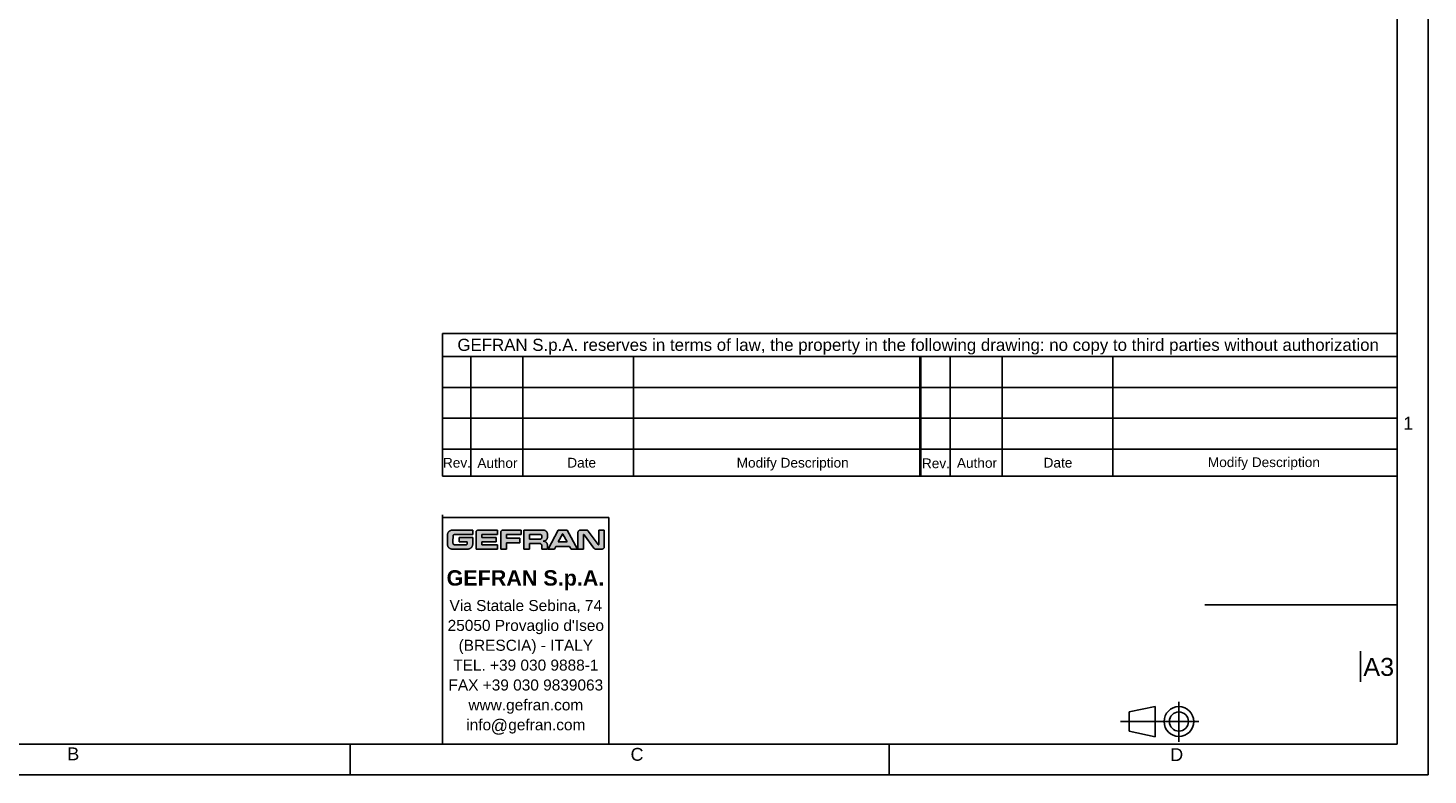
# Model space of a CAD drawing. Header units: millimetres. Extents: x 0 to 420, y 0 to 297.
# Tile 2 of 5: x 147 to 420, y 0 to 146. Entities that reach past the tile are written whole.
import ezdxf

# ---------------------------------------------------------------- set-up
doc = ezdxf.new("R2010")
doc.units = ezdxf.units.MM
doc.header["$LTSCALE"] = 23.1
doc.layers.get('0').update_dxf_attribs({"linetype": 'CONTINUOUS'})
doc.styles.add('TEXTSTYLE_2', font='arial.ttf')
doc.styles.add('TEXTSTYLE_3', font='arial.ttf')
doc.styles.add('TEXTSTYLE_4', font='arialbd.ttf')
doc.styles.add('TEXTSTYLE_5', font='trium.ttf')

msp = doc.modelspace()

# ---------------------------------------------------------------- hatches: boundary and pattern name
at = {"linetype": 'CONTINUOUS'}
h = msp.add_hatch(color=2, dxfattribs=at)
h.paths.add_polyline_path([(251.41414, 46.96884), (251.42409, 46.96974), (251.43403, 46.96884), (251.4435, 46.96618), (251.45233, 46.96182), (251.46031, 46.95586), (251.46717, 46.94844), (251.47251, 46.94007), (252.28279, 45.41608), (250.56506, 45.41608), (251.37559, 46.94007), (251.38109, 46.94864), (251.3878, 46.95585), (251.3958, 46.96181), (251.40466, 46.96618)])
h.paths.add_polyline_path([(247.87684, 45.59431), (247.93551, 45.61496), (247.99254, 45.64001), (248.04763, 45.66935), (248.10048, 45.70284), (248.15077, 45.74029), (248.19818, 45.78148), (248.2359, 45.81916), (248.27715, 45.86654), (248.31465, 45.91679), (248.34819, 45.9696), (248.37758, 46.02466), (248.4027, 46.08167), (248.42341, 46.14032), (248.43963, 46.20036), (248.4513, 46.26153), (248.45836, 46.32362), (248.46076, 46.38644), (248.46076, 46.88536), (248.45842, 46.94832), (248.45143, 47.01055), (248.43982, 47.07184), (248.42366, 47.13199), (248.40302, 47.19074), (248.37798, 47.24782), (248.34867, 47.30294), (248.31522, 47.3558), (248.27782, 47.40608), (248.23668, 47.45347), (248.19893, 47.49128), (248.15164, 47.53246), (248.10148, 47.56988), (248.04876, 47.60334), (247.9938, 47.63266), (247.9369, 47.6577), (247.87833, 47.67833), (247.81837, 47.69449), (247.75725, 47.70609), (247.6952, 47.71308), (247.63239, 47.71542), (243.85547, 47.71542), (243.85547, 43.99252), (244.95118, 43.99252), (244.95118, 45.09056), (246.93352, 45.09056), (246.97887, 45.08823), (247.02339, 45.08128), (247.0668, 45.06979), (247.10877, 45.05384), (247.14892, 45.03356), (247.18687, 45.00915), (247.22216, 44.98084), (247.25439, 44.94894), (247.25682, 44.94624), (247.28519, 44.91101), (247.30965, 44.87314), (247.32995, 44.83307), (247.34593, 44.79122), (247.35743, 44.74796), (247.36439, 44.70362), (247.36672, 44.65849), (247.36672, 43.99252), (248.46241, 43.99252), (248.46241, 44.72462), (248.46007, 44.78731), (248.45307, 44.84934), (248.44145, 44.91051), (248.42527, 44.9706), (248.40459, 45.02936), (248.37949, 45.08651), (248.35009, 45.14176), (248.31652, 45.19479), (248.27899, 45.24528), (248.23769, 45.29291), (248.19817, 45.33246), (248.15059, 45.37378), (248.10016, 45.41133), (248.0472, 45.44489), (247.99204, 45.4743), (247.93498, 45.4994), (247.87631, 45.52007), (247.81631, 45.53625), (247.75523, 45.54787), (247.69328, 45.55486), (247.63066, 45.55721), (247.69349, 45.55955), (247.75559, 45.56654), (247.81678, 45.57815)])
h.paths.add_polyline_path([(229.68341, 47.67561), (229.61808, 47.65367), (229.55417, 47.62704), (229.49192, 47.59579), (229.43163, 47.56003), (229.3736, 47.51988), (229.31814, 47.47553), (229.26558, 47.42719), (229.21624, 47.3751), (229.19404, 47.34914), (229.15003, 47.29211), (229.11005, 47.2322), (229.07429, 47.16979), (229.04297, 47.10522), (229.01621, 47.03885), (228.99413, 46.971), (228.97682, 46.90199), (228.96433, 46.83211), (228.9567, 46.76162), (228.95395, 46.69074), (228.95395, 44.96823), (228.95655, 44.89789), (228.964, 44.82866), (228.97622, 44.76069), (228.99317, 44.69413), (229.01476, 44.62916), (229.04092, 44.56598), (229.07155, 44.50481), (229.10656, 44.44588), (229.1458, 44.38945), (229.18914, 44.33577), (229.23637, 44.2851), (229.28729, 44.23771), (229.34168, 44.19386), (229.35597, 44.18334), (229.41427, 44.14428), (229.47534, 44.10931), (229.53889, 44.0786), (229.60463, 44.05232), (229.67226, 44.03057), (229.74151, 44.01348), (229.81213, 44.00112), (229.88386, 43.99356), (229.95649, 43.99086), (232.88251, 43.99086), (232.95313, 43.99346), (233.02301, 44.00092), (233.09195, 44.0132), (233.15976, 44.03024), (233.22619, 44.052), (233.29099, 44.07838), (233.3539, 44.1093), (233.4146, 44.14461), (233.47282, 44.18416), (233.52823, 44.22776), (233.58054, 44.2752), (233.60129, 44.29598), (233.64866, 44.34835), (233.69218, 44.40383), (233.73165, 44.46209), (233.76688, 44.52285), (233.7977, 44.58579), (233.82399, 44.65063), (233.84565, 44.71709), (233.86261, 44.78492), (233.87479, 44.85388), (233.88216, 44.92377), (233.88466, 44.9944), (233.88452, 44.99683), (233.88399, 45.10194), (233.88415, 45.8617), (233.88466, 46.28767), (231.25767, 46.28767), (231.25767, 45.41608), (232.78895, 45.41608), (232.78895, 45.00685), (232.78655, 44.98079), (232.77943, 44.95579), (232.76776, 44.93244), (232.75186, 44.91149), (232.74318, 44.90281), (232.72223, 44.88691), (232.69888, 44.87524), (232.67388, 44.86812), (232.64782, 44.86572), (230.33245, 44.86524), (230.29525, 44.86766), (230.25883, 44.87488), (230.22365, 44.8868), (230.19022, 44.90328), (230.15912, 44.92406), (230.13099, 44.94874), (230.10646, 44.97677), (230.08601, 45.00752), (230.06993, 45.04043), (230.05845, 45.07498), (230.05166, 45.11072), (230.04968, 45.14731), (230.04978, 45.6271), (230.05069, 46.44582), (230.05135, 46.55611), (230.05148, 46.55854), (230.05391, 46.59587), (230.06112, 46.63227), (230.07301, 46.66735), (230.08943, 46.70061), (230.11014, 46.73152), (230.13289, 46.75759), (230.16073, 46.7823), (230.19143, 46.80303), (230.22444, 46.81945), (230.25923, 46.83133), (230.29536, 46.83854), (230.33245, 46.84096), (233.88466, 46.84136), (233.88466, 47.71542), (229.95466, 47.71542), (229.88572, 47.71273), (229.81742, 47.70517), (229.74993, 47.69279)])
h.paths.add_polyline_path([(234.84325, 47.69581), (234.80244, 47.68073), (234.76326, 47.66154), (234.7261, 47.63842), (234.69136, 47.61156), (234.6746, 47.59643), (234.64429, 47.56451), (234.61743, 47.52979), (234.5943, 47.49265), (234.57512, 47.4535), (234.56004, 47.41272), (234.54918, 47.37064), (234.54262, 47.32756), (234.54043, 47.28375), (234.54043, 43.99164), (238.69917, 43.99164), (238.69917, 44.86323), (235.63614, 44.86323), (235.63614, 45.41608), (238.48746, 45.41608), (238.48746, 46.29265), (235.63614, 46.29265), (235.63614, 46.84301), (238.70249, 46.84301), (238.70249, 47.71542), (234.9723, 47.71542), (234.92846, 47.71322), (234.88536, 47.70667)])
h.paths.add_polyline_path([(259.17718, 44.014), (259.22418, 44.03116), (259.26934, 44.05299), (259.31222, 44.07932), (259.35238, 44.10991), (259.38937, 44.14445), (259.41264, 44.17017), (259.44323, 44.21033), (259.46956, 44.25321), (259.4914, 44.29836), (259.50856, 44.34537), (259.52091, 44.39384), (259.52838, 44.44344), (259.53088, 44.49387), (259.53088, 47.71542), (258.43516, 47.71542), (258.43516, 44.92175), (258.43274, 44.90553), (258.42564, 44.89075), (258.41431, 44.87854), (258.41101, 44.87611), (258.39623, 44.86901), (258.38002, 44.86659), (258.36386, 44.86901), (258.35915, 44.87072), (258.34589, 44.87891), (258.33662, 44.89013), (256.39878, 47.52841), (256.37019, 47.56545), (256.3391, 47.59796), (256.30332, 47.62821), (256.26462, 47.65433), (256.22347, 47.67605), (256.18035, 47.69315), (256.13568, 47.70548), (256.08982, 47.71292), (256.04309, 47.71542), (254.88577, 47.71538), (254.83531, 47.71288), (254.78569, 47.70542), (254.7372, 47.69306), (254.69018, 47.6759), (254.64502, 47.65407), (254.60213, 47.62775), (254.56196, 47.59716), (254.53626, 47.57393), (254.50172, 47.53694), (254.47114, 47.4968), (254.44481, 47.45394), (254.42297, 47.40881), (254.40582, 47.36182), (254.39346, 47.31337), (254.386, 47.26378), (254.3835, 47.21335), (254.3835, 43.99168), (255.47921, 43.99168), (255.47921, 46.78535), (255.48163, 46.80157), (255.48873, 46.81635), (255.49115, 46.81964), (255.50335, 46.83097), (255.51813, 46.83808), (255.53435, 46.8405), (255.55023, 46.83809), (255.56498, 46.83099), (255.5774, 46.81958), (255.57848, 46.81821), (257.50897, 44.19082), (257.53627, 44.15288), (257.54332, 44.14434), (257.5755, 44.11033), (257.61109, 44.08006), (257.64965, 44.05387), (257.69075, 44.03203), (257.73396, 44.01476), (257.77891, 44.0022), (257.82526, 43.99447), (257.87272, 43.99168), (259.02866, 43.99168), (259.0791, 43.99418), (259.12871, 44.00164)])
h.paths.add_polyline_path([(239.67042, 47.69637), (239.63014, 47.68172), (239.59143, 47.66308), (239.55465, 47.6406), (239.52019, 47.61447), (239.49636, 47.59292), (239.46685, 47.56115), (239.44073, 47.52669), (239.41825, 47.48992), (239.3996, 47.45122), (239.38496, 47.41094), (239.37441, 47.36942), (239.36804, 47.32694), (239.3659, 47.28375), (239.3659, 43.99168), (240.46161, 43.99168), (240.46161, 45.25423), (243.09049, 45.25423), (243.09049, 46.12581), (240.46161, 46.12581), (240.46161, 46.83885), (243.30752, 46.83885), (243.30752, 47.71542), (239.79763, 47.71542), (239.75443, 47.71329), (239.71195, 47.70692)])
h.paths.add_polyline_path([(247.12398, 45.96956), (247.10025, 45.96654), (247.07619, 45.96553), (244.95118, 45.96553), (244.95118, 46.84048), (247.07623, 46.84048), (247.10029, 46.83947), (247.12403, 46.83645), (247.14734, 46.83144), (247.17013, 46.82448), (247.19226, 46.8156), (247.2136, 46.80484), (247.23401, 46.79228), (247.25333, 46.778), (247.2714, 46.76209), (247.28002, 46.75347), (247.29593, 46.73539), (247.31021, 46.71606), (247.32277, 46.69565), (247.33353, 46.6743), (247.34241, 46.65215), (247.34937, 46.62936), (247.35438, 46.60603), (247.35739, 46.58229), (247.35841, 46.55822), (247.35841, 46.24863), (247.35739, 46.22444), (247.35438, 46.20059), (247.34938, 46.17718), (247.34242, 46.15431), (247.33355, 46.13211), (247.32281, 46.11071), (247.31027, 46.09026), (247.29601, 46.0709), (247.28014, 46.0528), (247.27128, 46.04392), (247.25321, 46.02801), (247.23391, 46.01372), (247.21351, 46.00116), (247.19218, 45.99041), (247.17006, 45.98153), (247.14729, 45.97456)])
h.paths.add_polyline_path([(249.80149, 43.99086), (250.10605, 44.54784), (252.74181, 44.54784), (253.04634, 43.99086), (254.27561, 43.99086), (252.30118, 47.71542), (250.54667, 47.71542), (248.56055, 43.99086)])

# ---------------------------------------------------------------- linework, layer by layer
at = {"color": 2, "linetype": 'CONTINUOUS'}
for p, q in [((420, 0), (420, 297)), ((228.00618, 86.01578), (414.00618, 86.01578)), ((228.00618, 58.19553), (228.00618, 86.01578)), ((228.00618, 81.52126), (414.00618, 81.52126)), ((233.52784, 58.19553), (233.52784, 81.52126)), ((243.6512, 58.19553), (243.6512, 81.52126)), ((265.22932, 58.19553), (265.22932, 81.52126)), ((320.98653, 81.52126), (320.98653, 58.19553)), ((321.19787, 81.52126), (321.19787, 58.19553)), ((326.92218, 58.19553), (326.92218, 81.52126)), ((337.04555, 58.19553), (337.04555, 81.52126)), ((358.62367, 58.19553), (358.62367, 81.52126)), ((228.00618, 75.51664), (321.00618, 75.51664)), ((321.19787, 75.51664), (414.00618, 75.51664)), ((228.00618, 69.51202), (321.00618, 69.51202)), ((321.19787, 69.51202), (414.00618, 69.51202)), ((228.00618, 63.5074), (321.00618, 63.5074)), ((321.19787, 63.5074), (414.00618, 63.5074)), ((228.9567, 46.76162), (228.95395, 46.69074)), ((228.95395, 46.69074), (228.95395, 44.96823)), ((228.96433, 46.83211), (228.9567, 46.76162)), ((228.97682, 46.90199), (228.96433, 46.83211)), ((228.99413, 46.971), (228.97682, 46.90199)), ((229.01621, 47.03885), (228.99413, 46.971)), ((229.04297, 47.10522), (229.01621, 47.03885)), ((229.07429, 47.16979), (229.04297, 47.10522)), ((229.11005, 47.2322), (229.07429, 47.16979)), ((229.15003, 47.29211), (229.11005, 47.2322)), ((229.19404, 47.34914), (229.15003, 47.29211)), ((229.21624, 47.3751), (229.19404, 47.34914)), ((229.26558, 47.42719), (229.21624, 47.3751)), ((229.31814, 47.47553), (229.26558, 47.42719)), ((229.3736, 47.51988), (229.31814, 47.47553)), ((229.43163, 47.56003), (229.3736, 47.51988)), ((229.49192, 47.59579), (229.43163, 47.56003)), ((229.55417, 47.62704), (229.49192, 47.59579)), ((229.61808, 47.65367), (229.55417, 47.62704)), ((229.68341, 47.67561), (229.61808, 47.65367)), ((229.74993, 47.69279), (229.68341, 47.67561)), ((229.81742, 47.70517), (229.74993, 47.69279)), ((229.88572, 47.71273), (229.81742, 47.70517)), ((229.95466, 47.71542), (229.88572, 47.71273)), ((233.88466, 47.71542), (229.95466, 47.71542)), ((230.04978, 45.6271), (230.05069, 46.44582)), ((230.05069, 46.44582), (230.05135, 46.55611)), ((230.05135, 46.55611), (230.05148, 46.55854)), ((230.05148, 46.55854), (230.05391, 46.59587)), ((230.05391, 46.59587), (230.06112, 46.63227)), ((230.06112, 46.63227), (230.07301, 46.66735)), ((230.07301, 46.66735), (230.08943, 46.70061)), ((230.08943, 46.70061), (230.11014, 46.73152)), ((230.11014, 46.73152), (230.13289, 46.75759)), ((230.13289, 46.75759), (230.16073, 46.7823)), ((230.16073, 46.7823), (230.19143, 46.80303)), ((230.19143, 46.80303), (230.22444, 46.81945)), ((230.22444, 46.81945), (230.25923, 46.83133)), ((230.25923, 46.83133), (230.29536, 46.83854)), ((230.29536, 46.83854), (230.33245, 46.84096)), ((230.33245, 46.84096), (233.88466, 46.84136)), ((233.88466, 46.84136), (233.88466, 47.71542)), ((234.54262, 47.32756), (234.54043, 47.28375)), ((234.54043, 47.28375), (234.54043, 43.99164)), ((234.54918, 47.37064), (234.54262, 47.32756)), ((234.56004, 47.41272), (234.54918, 47.37064)), ((234.57512, 47.4535), (234.56004, 47.41272)), ((234.5943, 47.49265), (234.57512, 47.4535)), ((234.61743, 47.52979), (234.5943, 47.49265)), ((234.64429, 47.56451), (234.61743, 47.52979)), ((234.6746, 47.59643), (234.64429, 47.56451)), ((234.69136, 47.61156), (234.6746, 47.59643)), ((234.7261, 47.63842), (234.69136, 47.61156)), ((234.76326, 47.66154), (234.7261, 47.63842)), ((234.80244, 47.68073), (234.76326, 47.66154)), ((234.84325, 47.69581), (234.80244, 47.68073)), ((234.88536, 47.70667), (234.84325, 47.69581)), ((234.92846, 47.71322), (234.88536, 47.70667)), ((234.9723, 47.71542), (234.92846, 47.71322)), ((238.70249, 47.71542), (234.9723, 47.71542)), ((235.63614, 46.84301), (238.70249, 46.84301)), ((235.63614, 46.29265), (235.63614, 46.84301)), ((238.70249, 46.84301), (238.70249, 47.71542)), ((239.36804, 47.32694), (239.3659, 47.28375)), ((239.3659, 47.28375), (239.3659, 43.99168)), ((239.37441, 47.36942), (239.36804, 47.32694)), ((239.38496, 47.41094), (239.37441, 47.36942)), ((239.3996, 47.45122), (239.38496, 47.41094)), ((239.41825, 47.48992), (239.3996, 47.45122)), ((239.44073, 47.52669), (239.41825, 47.48992)), ((239.46685, 47.56115), (239.44073, 47.52669)), ((239.49636, 47.59292), (239.46685, 47.56115)), ((239.52019, 47.61447), (239.49636, 47.59292)), ((239.55465, 47.6406), (239.52019, 47.61447)), ((239.59143, 47.66308), (239.55465, 47.6406)), ((239.63014, 47.68172), (239.59143, 47.66308)), ((239.67042, 47.69637), (239.63014, 47.68172)), ((239.71195, 47.70692), (239.67042, 47.69637)), ((239.75443, 47.71329), (239.71195, 47.70692)), ((239.79763, 47.71542), (239.75443, 47.71329)), ((243.30752, 47.71542), (239.79763, 47.71542)), ((240.46161, 46.83885), (243.30752, 46.83885)), ((240.46161, 46.12581), (240.46161, 46.83885)), ((243.30752, 46.83885), (243.30752, 47.71542)), ((247.63239, 47.71542), (243.85547, 47.71542)), ((243.85547, 47.71542), (243.85547, 43.99252)), ((244.95118, 46.84048), (247.07623, 46.84048)), ((244.95118, 45.96553), (244.95118, 46.84048)), ((247.07623, 46.84048), (247.10029, 46.83947)), ((247.10029, 46.83947), (247.12403, 46.83645)), ((247.12403, 46.83645), (247.14734, 46.83144)), ((247.14734, 46.83144), (247.17013, 46.82448)), ((247.17013, 46.82448), (247.19226, 46.8156)), ((247.19226, 46.8156), (247.2136, 46.80484)), ((247.2136, 46.80484), (247.23401, 46.79228)), ((247.23401, 46.79228), (247.25333, 46.778)), ((247.25333, 46.778), (247.2714, 46.76209)), ((247.2714, 46.76209), (247.28002, 46.75347)), ((247.28002, 46.75347), (247.29593, 46.73539)), ((247.29593, 46.73539), (247.31021, 46.71606)), ((247.31021, 46.71606), (247.32277, 46.69565)), ((247.32277, 46.69565), (247.33353, 46.6743)), ((247.33353, 46.6743), (247.34241, 46.65215)), ((247.34241, 46.65215), (247.34937, 46.62936)), ((247.34937, 46.62936), (247.35438, 46.60603)), ((247.35438, 46.60603), (247.35739, 46.58229)), ((247.35739, 46.58229), (247.35841, 46.55822)), ((247.35841, 46.55822), (247.35841, 46.24863)), ((247.6952, 47.71308), (247.63239, 47.71542)), ((247.75725, 47.70609), (247.6952, 47.71308)), ((247.81837, 47.69449), (247.75725, 47.70609)), ((247.87833, 47.67833), (247.81837, 47.69449)), ((247.9369, 47.6577), (247.87833, 47.67833)), ((247.9938, 47.63266), (247.9369, 47.6577)), ((248.04876, 47.60334), (247.9938, 47.63266)), ((248.10148, 47.56988), (248.04876, 47.60334)), ((248.15164, 47.53246), (248.10148, 47.56988)), ((248.19893, 47.49128), (248.15164, 47.53246)), ((248.23668, 47.45347), (248.19893, 47.49128)), ((248.27782, 47.40608), (248.23668, 47.45347)), ((248.31522, 47.3558), (248.27782, 47.40608)), ((248.34867, 47.30294), (248.31522, 47.3558)), ((248.37798, 47.24782), (248.34867, 47.30294)), ((248.40302, 47.19074), (248.37798, 47.24782)), ((248.42366, 47.13199), (248.40302, 47.19074)), ((248.43982, 47.07184), (248.42366, 47.13199)), ((248.45143, 47.01055), (248.43982, 47.07184)), ((248.45842, 46.94832), (248.45143, 47.01055)), ((248.45836, 46.32362), (248.46076, 46.38644)), ((248.46076, 46.88536), (248.45842, 46.94832)), ((248.46076, 46.38644), (248.46076, 46.88536)), ((250.54667, 47.71542), (248.56055, 43.99086)), ((252.30118, 47.71542), (250.54667, 47.71542)), ((250.56506, 45.41608), (251.37559, 46.94007)), ((251.37559, 46.94007), (251.38109, 46.94864)), ((251.38109, 46.94864), (251.3878, 46.95585)), ((251.3878, 46.95585), (251.3958, 46.96181)), ((251.3958, 46.96181), (251.40466, 46.96618)), ((251.40466, 46.96618), (251.41414, 46.96884)), ((251.41414, 46.96884), (251.42409, 46.96974)), ((251.42409, 46.96974), (251.43403, 46.96884)), ((251.43403, 46.96884), (251.4435, 46.96618)), ((251.4435, 46.96618), (251.45233, 46.96182)), ((251.45233, 46.96182), (251.46031, 46.95586)), ((251.46031, 46.95586), (251.46717, 46.94844)), ((251.46717, 46.94844), (251.47251, 46.94007)), ((251.47251, 46.94007), (252.28279, 45.41608)), ((254.27561, 43.99086), (252.30118, 47.71542)), ((254.386, 47.26378), (254.3835, 47.21335)), ((254.3835, 47.21335), (254.3835, 43.99168)), ((254.39346, 47.31337), (254.386, 47.26378)), ((254.40582, 47.36182), (254.39346, 47.31337)), ((254.42297, 47.40881), (254.40582, 47.36182)), ((254.44481, 47.45394), (254.42297, 47.40881)), ((254.47114, 47.4968), (254.44481, 47.45394)), ((254.50172, 47.53694), (254.47114, 47.4968)), ((254.53626, 47.57393), (254.50172, 47.53694)), ((254.56196, 47.59716), (254.53626, 47.57393)), ((254.60213, 47.62775), (254.56196, 47.59716)), ((254.64502, 47.65407), (254.60213, 47.62775)), ((254.69018, 47.6759), (254.64502, 47.65407)), ((254.7372, 47.69306), (254.69018, 47.6759)), ((254.78569, 47.70542), (254.7372, 47.69306)), ((254.83531, 47.71288), (254.78569, 47.70542)), ((254.88577, 47.71538), (254.83531, 47.71288)), ((256.04309, 47.71542), (254.88577, 47.71538)), ((255.47921, 46.78535), (255.48163, 46.80157)), ((255.47921, 43.99168), (255.47921, 46.78535)), ((255.48163, 46.80157), (255.48873, 46.81635)), ((255.48873, 46.81635), (255.49115, 46.81964)), ((255.49115, 46.81964), (255.50335, 46.83097)), ((255.50335, 46.83097), (255.51813, 46.83808)), ((255.51813, 46.83808), (255.53435, 46.8405)), ((255.53435, 46.8405), (255.55023, 46.83809)), ((255.55023, 46.83809), (255.56498, 46.83099)), ((255.56498, 46.83099), (255.5774, 46.81958)), ((255.5774, 46.81958), (255.57848, 46.81821)), ((255.57848, 46.81821), (257.50897, 44.19082)), ((256.08982, 47.71292), (256.04309, 47.71542)), ((256.13568, 47.70548), (256.08982, 47.71292)), ((256.18035, 47.69315), (256.13568, 47.70548)), ((256.22347, 47.67605), (256.18035, 47.69315)), ((256.26462, 47.65433), (256.22347, 47.67605)), ((256.30332, 47.62821), (256.26462, 47.65433)), ((256.3391, 47.59796), (256.30332, 47.62821)), ((256.37019, 47.56545), (256.3391, 47.59796)), ((256.39878, 47.52841), (256.37019, 47.56545)), ((258.33662, 44.89013), (256.39878, 47.52841)), ((259.53088, 47.71542), (258.43516, 47.71542)), ((258.43516, 47.71542), (258.43516, 44.92175)), ((259.53088, 44.49387), (259.53088, 47.71542)), ((228.95395, 44.96823), (228.95655, 44.89789)), ((228.95655, 44.89789), (228.964, 44.82866)), ((228.964, 44.82866), (228.97622, 44.76069)), ((228.97622, 44.76069), (228.99317, 44.69413)), ((228.99317, 44.69413), (229.01476, 44.62916)), ((229.01476, 44.62916), (229.04092, 44.56598)), ((229.04092, 44.56598), (229.07155, 44.50481)), ((229.07155, 44.50481), (229.10656, 44.44588)), ((229.10656, 44.44588), (229.1458, 44.38945)), ((229.1458, 44.38945), (229.18914, 44.33577)), ((229.18914, 44.33577), (229.23637, 44.2851)), ((229.23637, 44.2851), (229.28729, 44.23771)), ((229.28729, 44.23771), (229.34168, 44.19386)), ((229.34168, 44.19386), (229.35597, 44.18334)), ((229.35597, 44.18334), (229.41427, 44.14428)), ((229.41427, 44.14428), (229.47534, 44.10931)), ((229.47534, 44.10931), (229.53889, 44.0786)), ((229.53889, 44.0786), (229.60463, 44.05232)), ((229.60463, 44.05232), (229.67226, 44.03057)), ((229.67226, 44.03057), (229.74151, 44.01348)), ((229.74151, 44.01348), (229.81213, 44.00112)), ((229.81213, 44.00112), (229.88386, 43.99356)), ((229.88386, 43.99356), (229.95649, 43.99086)), ((229.95649, 43.99086), (232.88251, 43.99086)), ((230.04968, 45.14731), (230.04978, 45.6271)), ((230.05166, 45.11072), (230.04968, 45.14731)), ((230.05845, 45.07498), (230.05166, 45.11072)), ((230.06993, 45.04043), (230.05845, 45.07498)), ((230.08601, 45.00752), (230.06993, 45.04043)), ((230.10646, 44.97677), (230.08601, 45.00752)), ((230.13099, 44.94874), (230.10646, 44.97677)), ((230.15912, 44.92406), (230.13099, 44.94874)), ((230.19022, 44.90328), (230.15912, 44.92406)), ((230.22365, 44.8868), (230.19022, 44.90328)), ((230.25883, 44.87488), (230.22365, 44.8868)), ((230.29525, 44.86766), (230.25883, 44.87488)), ((230.33245, 44.86524), (230.29525, 44.86766)), ((232.64782, 44.86572), (230.33245, 44.86524)), ((233.88466, 46.28767), (231.25767, 46.28767)), ((231.25767, 46.28767), (231.25767, 45.41608)), ((231.25767, 45.41608), (232.78895, 45.41608)), ((232.67388, 44.86812), (232.64782, 44.86572)), ((232.69888, 44.87524), (232.67388, 44.86812)), ((232.72223, 44.88691), (232.69888, 44.87524)), ((232.74318, 44.90281), (232.72223, 44.88691)), ((232.75186, 44.91149), (232.74318, 44.90281)), ((232.76776, 44.93244), (232.75186, 44.91149)), ((232.77943, 44.95579), (232.76776, 44.93244)), ((232.78655, 44.98079), (232.77943, 44.95579)), ((232.78895, 45.00685), (232.78655, 44.98079)), ((232.78895, 45.41608), (232.78895, 45.00685)), ((232.88251, 43.99086), (232.95313, 43.99346)), ((232.95313, 43.99346), (233.02301, 44.00092)), ((233.02301, 44.00092), (233.09195, 44.0132)), ((233.09195, 44.0132), (233.15976, 44.03024)), ((233.15976, 44.03024), (233.22619, 44.052)), ((233.22619, 44.052), (233.29099, 44.07838)), ((233.29099, 44.07838), (233.3539, 44.1093)), ((233.3539, 44.1093), (233.4146, 44.14461)), ((233.4146, 44.14461), (233.47282, 44.18416)), ((233.47282, 44.18416), (233.52823, 44.22776)), ((233.52823, 44.22776), (233.58054, 44.2752)), ((233.58054, 44.2752), (233.60129, 44.29598)), ((233.60129, 44.29598), (233.64866, 44.34835)), ((233.64866, 44.34835), (233.69218, 44.40383)), ((233.69218, 44.40383), (233.73165, 44.46209)), ((233.73165, 44.46209), (233.76688, 44.52285)), ((233.76688, 44.52285), (233.7977, 44.58579)), ((233.7977, 44.58579), (233.82399, 44.65063)), ((233.82399, 44.65063), (233.84565, 44.71709)), ((233.84565, 44.71709), (233.86261, 44.78492)), ((233.86261, 44.78492), (233.87479, 44.85388)), ((233.87479, 44.85388), (233.88216, 44.92377)), ((233.88216, 44.92377), (233.88466, 44.9944)), ((233.88399, 45.10194), (233.88415, 45.8617)), ((233.88452, 44.99683), (233.88399, 45.10194)), ((233.88415, 45.8617), (233.88466, 46.28767)), ((233.88466, 44.9944), (233.88452, 44.99683)), ((234.54043, 43.99164), (238.69917, 43.99164)), ((238.48746, 46.29265), (235.63614, 46.29265)), ((235.63614, 45.41608), (238.48746, 45.41608)), ((235.63614, 44.86323), (235.63614, 45.41608)), ((238.69917, 44.86323), (235.63614, 44.86323)), ((238.48746, 45.41608), (238.48746, 46.29265)), ((238.69917, 43.99164), (238.69917, 44.86323)), ((239.3659, 43.99168), (240.46161, 43.99168)), ((243.09049, 46.12581), (240.46161, 46.12581)), ((240.46161, 45.25423), (243.09049, 45.25423)), ((240.46161, 43.99168), (240.46161, 45.25423)), ((243.09049, 45.25423), (243.09049, 46.12581)), ((243.85547, 43.99252), (244.95118, 43.99252)), ((247.07619, 45.96553), (244.95118, 45.96553)), ((244.95118, 45.09056), (246.93352, 45.09056)), ((244.95118, 43.99252), (244.95118, 45.09056)), ((246.93352, 45.09056), (246.97887, 45.08823)), ((246.97887, 45.08823), (247.02339, 45.08128)), ((247.02339, 45.08128), (247.0668, 45.06979)), ((247.0668, 45.06979), (247.10877, 45.05384)), ((247.10025, 45.96654), (247.07619, 45.96553)), ((247.12398, 45.96956), (247.10025, 45.96654)), ((247.10877, 45.05384), (247.14892, 45.03356)), ((247.14729, 45.97456), (247.12398, 45.96956)), ((247.17006, 45.98153), (247.14729, 45.97456)), ((247.14892, 45.03356), (247.18687, 45.00915)), ((247.19218, 45.99041), (247.17006, 45.98153)), ((247.18687, 45.00915), (247.22216, 44.98084)), ((247.21351, 46.00116), (247.19218, 45.99041)), ((247.23391, 46.01372), (247.21351, 46.00116)), ((247.22216, 44.98084), (247.25439, 44.94894)), ((247.25321, 46.02801), (247.23391, 46.01372)), ((247.27128, 46.04392), (247.25321, 46.02801)), ((247.25439, 44.94894), (247.25682, 44.94624)), ((247.25682, 44.94624), (247.28519, 44.91101)), ((247.28014, 46.0528), (247.27128, 46.04392)), ((247.29601, 46.0709), (247.28014, 46.0528)), ((247.28519, 44.91101), (247.30965, 44.87314)), ((247.31027, 46.09026), (247.29601, 46.0709)), ((247.30965, 44.87314), (247.32995, 44.83307)), ((247.32281, 46.11071), (247.31027, 46.09026)), ((247.33355, 46.13211), (247.32281, 46.11071)), ((247.32995, 44.83307), (247.34593, 44.79122)), ((247.34242, 46.15431), (247.33355, 46.13211)), ((247.34938, 46.17718), (247.34242, 46.15431)), ((247.34593, 44.79122), (247.35743, 44.74796)), ((247.35438, 46.20059), (247.34938, 46.17718)), ((247.35739, 46.22444), (247.35438, 46.20059)), ((247.35841, 46.24863), (247.35739, 46.22444)), ((247.35743, 44.74796), (247.36439, 44.70362)), ((247.36439, 44.70362), (247.36672, 44.65849)), ((247.36672, 44.65849), (247.36672, 43.99252)), ((247.36672, 43.99252), (248.46241, 43.99252)), ((247.63066, 45.55721), (247.69349, 45.55955)), ((247.69328, 45.55486), (247.63066, 45.55721)), ((247.75523, 45.54787), (247.69328, 45.55486)), ((247.69349, 45.55955), (247.75559, 45.56654)), ((247.81631, 45.53625), (247.75523, 45.54787)), ((247.75559, 45.56654), (247.81678, 45.57815)), ((247.87631, 45.52007), (247.81631, 45.53625)), ((247.81678, 45.57815), (247.87684, 45.59431)), ((247.93498, 45.4994), (247.87631, 45.52007)), ((247.87684, 45.59431), (247.93551, 45.61496)), ((247.99204, 45.4743), (247.93498, 45.4994)), ((247.93551, 45.61496), (247.99254, 45.64001)), ((248.0472, 45.44489), (247.99204, 45.4743)), ((247.99254, 45.64001), (248.04763, 45.66935)), ((248.10016, 45.41133), (248.0472, 45.44489)), ((248.04763, 45.66935), (248.10048, 45.70284)), ((248.15059, 45.37378), (248.10016, 45.41133)), ((248.10048, 45.70284), (248.15077, 45.74029)), ((248.19817, 45.33246), (248.15059, 45.37378)), ((248.15077, 45.74029), (248.19818, 45.78148)), ((248.23769, 45.29291), (248.19817, 45.33246)), ((248.19818, 45.78148), (248.2359, 45.81916)), ((248.2359, 45.81916), (248.27715, 45.86654)), ((248.27899, 45.24528), (248.23769, 45.29291)), ((248.27715, 45.86654), (248.31465, 45.91679)), ((248.31652, 45.19479), (248.27899, 45.24528)), ((248.31465, 45.91679), (248.34819, 45.9696)), ((248.35009, 45.14176), (248.31652, 45.19479)), ((248.34819, 45.9696), (248.37758, 46.02466)), ((248.37949, 45.08651), (248.35009, 45.14176)), ((248.37758, 46.02466), (248.4027, 46.08167)), ((248.40459, 45.02936), (248.37949, 45.08651)), ((248.4027, 46.08167), (248.42341, 46.14032)), ((248.42527, 44.9706), (248.40459, 45.02936)), ((248.42341, 46.14032), (248.43963, 46.20036)), ((248.44145, 44.91051), (248.42527, 44.9706)), ((248.43963, 46.20036), (248.4513, 46.26153)), ((248.45307, 44.84934), (248.44145, 44.91051)), ((248.4513, 46.26153), (248.45836, 46.32362)), ((248.46007, 44.78731), (248.45307, 44.84934)), ((248.46241, 44.72462), (248.46007, 44.78731)), ((248.46241, 43.99252), (248.46241, 44.72462)), ((248.56055, 43.99086), (249.80149, 43.99086)), ((249.80149, 43.99086), (250.10605, 44.54784)), ((250.10605, 44.54784), (252.74181, 44.54784)), ((252.28279, 45.41608), (250.56506, 45.41608)), ((252.74181, 44.54784), (253.04634, 43.99086)), ((253.04634, 43.99086), (254.27561, 43.99086)), ((254.3835, 43.99168), (255.47921, 43.99168)), ((257.50897, 44.19082), (257.53627, 44.15288)), ((257.53627, 44.15288), (257.54332, 44.14434)), ((257.54332, 44.14434), (257.5755, 44.11033)), ((257.5755, 44.11033), (257.61109, 44.08006)), ((257.61109, 44.08006), (257.64965, 44.05387)), ((257.64965, 44.05387), (257.69075, 44.03203)), ((257.69075, 44.03203), (257.73396, 44.01476)), ((257.73396, 44.01476), (257.77891, 44.0022)), ((257.77891, 44.0022), (257.82526, 43.99447)), ((257.82526, 43.99447), (257.87272, 43.99168)), ((257.87272, 43.99168), (259.02866, 43.99168)), ((258.34589, 44.87891), (258.33662, 44.89013)), ((258.35915, 44.87072), (258.34589, 44.87891)), ((258.36386, 44.86901), (258.35915, 44.87072)), ((258.38002, 44.86659), (258.36386, 44.86901)), ((258.39623, 44.86901), (258.38002, 44.86659)), ((258.41101, 44.87611), (258.39623, 44.86901)), ((258.41431, 44.87854), (258.41101, 44.87611)), ((258.42564, 44.89075), (258.41431, 44.87854)), ((258.43274, 44.90553), (258.42564, 44.89075)), ((258.43516, 44.92175), (258.43274, 44.90553)), ((259.02866, 43.99168), (259.0791, 43.99418)), ((259.0791, 43.99418), (259.12871, 44.00164)), ((259.12871, 44.00164), (259.17718, 44.014)), ((259.17718, 44.014), (259.22418, 44.03116)), ((259.22418, 44.03116), (259.26934, 44.05299)), ((259.26934, 44.05299), (259.31222, 44.07932)), ((259.31222, 44.07932), (259.35238, 44.10991)), ((259.35238, 44.10991), (259.38937, 44.14445)), ((259.38937, 44.14445), (259.41264, 44.17017)), ((259.41264, 44.17017), (259.44323, 44.21033)), ((259.44323, 44.21033), (259.46956, 44.25321)), ((259.46956, 44.25321), (259.4914, 44.29836)), ((259.4914, 44.29836), (259.50856, 44.34537)), ((259.50856, 44.34537), (259.52091, 44.39384)), ((259.52091, 44.39384), (259.52838, 44.44344)), ((259.52838, 44.44344), (259.53088, 44.49387)), ((376.50417, 33.16677), (413.97117, 33.16677)), ((406.83245, 24.14734), (406.83245, 18.18076)), ((371.47428, 14.2728), (371.47428, 6.45308)), ((361.80252, 12.31787), (366.84908, 13.3584)), ((361.80252, 12.31787), (361.80252, 8.54624)), ((366.84908, 13.3584), (366.84908, 7.45123)), ((360.10482, 10.41439), (375.38414, 10.41439)), ((361.80252, 8.54624), (366.84908, 7.45123)), ((315, 0), (315, 6)), ((0, 0), (420, 0))]:
    msp.add_line(p, q, dxfattribs=at)
at = {"color": 7, "linetype": 'CONTINUOUS'}
for p, q in [((414, 6), (414, 291)), ((228.00618, 58.19553), (414.00002, 58.19112)), ((228.00392, 50.19804), (260.3902, 50.19804)), ((228.00946, 50.6532), (228.00946, 6.0409)), ((260.3902, 50.19804), (260.42219, 6.07658)), ((18, 6), (414, 6)), ((210, 0), (210, 6))]:
    msp.add_line(p, q, dxfattribs=at)
at = {"color": 2, "linetype": 'CONTINUOUS'}
for radius in [2.89927, 1.86486]:
    msp.add_circle((371.47428, 10.41439), radius, dxfattribs=at)

# ---------------------------------------------------------------- texts
for s, insert, char_height, width, attachment_point, line_spacing_factor, style in [('GEFRAN S.p.A. reserves in terms of law, the property in the following drawing: no copy to third parties without authorization', (230.90864, 84.9789), 2.35, 179.3076208, 1, 0.9, 'TEXTSTYLE_2'), ('1', (416.1442, 69.78408), 2.5, 1.9423792, 2, 0.9, 'TEXTSTYLE_2'), ('Rev.', (228.09247, 61.78053), 1.9, 5.4527881, 1, 0.9, 'TEXTSTYLE_2'), ('Author', (234.79082, 61.72716), 1.9, 7.8401487, 1, 0.9, 'TEXTSTYLE_2'), ('Date', (252.3145, 61.79175), 1.9, 5.6011152, 1, 0.9, 'TEXTSTYLE_2'), ('Modify Description', (285.31357, 61.79022), 1.9, 21.8040892, 1, 0.9, 'TEXTSTYLE_2'), ('Rev.', (321.41155, 61.67453), 1.9, 5.4527881, 1, 0.9, 'TEXTSTYLE_2'), ('Author', (328.21956, 61.74848), 1.9, 7.8401487, 1, 0.9, 'TEXTSTYLE_2'), ('Date', (345.11025, 61.79269), 1.9, 5.6011152, 1, 0.9, 'TEXTSTYLE_2'), ('Modify Description', (377.11543, 61.88744), 1.9, 21.8040892, 1, 0.9, 'TEXTSTYLE_2'), ('GEFRAN S.p.A.', (244.16528, 39.89484), 3, 30.669145, 2, 0.9, 'TEXTSTYLE_4'), ("Via Statale Sebina, 74\\P25050 Provaglio d'Iseo\\P(BRESCIA) - ITALY\\PTEL. +39 030 9888-1\\PFAX +39 030 9839063\\Pwww.gefran.com\\Pinfo    gefran.com", (244.23637, 34.09246), 2.15, 30.4436803, 2, 1.08, 'TEXTSTYLE_3'), ('A3', (407.41007, 22.81084), 3.5, 5.972119, 1, 0.9, 'TEXTSTYLE_2'), ('@', (237.3693, 10.8474), 2.5, 3.4537037, 1, 0.9, 'TEXTSTYLE_5'), ('B', (156.07197, 5.37307), 2.5, 2.3234201, 2, 0.9, 'TEXTSTYLE_2'), ('C', (265.90236, 5.2754), 2.5, 2.5185874, 2, 0.9, 'TEXTSTYLE_2'), ('D', (371.0394, 5.22447), 2.5, 2.5185874, 2, 0.9, 'TEXTSTYLE_2')]:
    msp.add_mtext(s, dxfattribs=dict(at, insert=insert, char_height=char_height, width=width, attachment_point=attachment_point, line_spacing_factor=line_spacing_factor, style=style))

doc.saveas('drawing.dxf')
